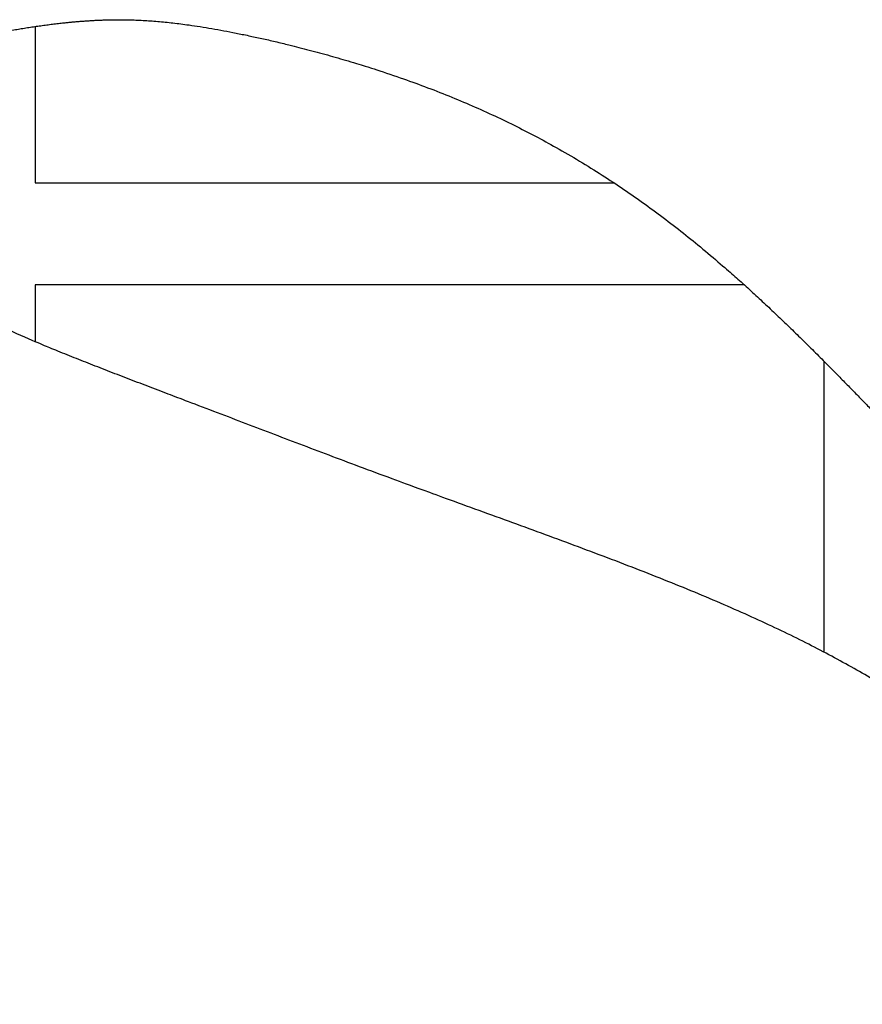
# Model space of a CAD drawing. Header units: inches. Extents: x 24 to 1128, y -58 to 748.
# Tile 192 of 256: x 185.3 to 186.94, y 394.45 to 396.37. Entities that reach past the tile are written whole.
import ezdxf

# ---------------------------------------------------------------- set-up
doc = ezdxf.new("R2010")
doc.units = ezdxf.units.IN
doc.header["$LTSCALE"] = 32
doc.header["$MEASUREMENT"] = 0
doc.layers.add('Visible (ANSI)', color=7, linetype='Continuous', lineweight=30)

msp = doc.modelspace()

# ---------------------------------------------------------------- linework, layer by layer
at = {"layer": 'Visible (ANSI)'}
for p, q in [((185.33361, 396.35611), (185.33361, 396.05146)), ((185.33361, 396.05146), (186.46087, 396.05146)), ((186.71366, 395.85334), (185.33361, 395.85334)), ((185.33361, 395.85334), (185.33361, 395.7426)), ((186.86958, 395.13774), (186.86958, 395.70382))]:
    msp.add_line(p, q, dxfattribs=at)
msp.add_open_spline([(182.34694, 391.95796), (182.67062, 391.71477), (182.93374, 391.25359), (184.23559, 390.75326), (185.09729, 390.62576), (186.10884, 390.69296), (186.78428, 391.00343), (187.53302, 391.44337), (188.00812, 392.30757), (188.10783, 392.76515), (188.14819, 393.19428), (188.07332, 393.96845), (187.55039, 394.73011), (187.09104, 395.00527), (186.77664, 395.21528), (186.04385, 395.46353), (185.71019, 395.59886), (185.2901, 395.75168), (185.15827, 395.8286), (184.9862, 395.92875), (184.95185, 396.07159), (184.97115, 396.17316), (185.03244, 396.27627), (185.20533, 396.34), (185.4458, 396.37529), (185.62543, 396.37298), (186.05482, 396.27208), (186.51641, 396.05292), (186.77822, 395.80866), (186.97945, 395.58791), (187.08802, 395.48133)], degree=4, knots=[0, 0, 0, 0, 0, 0.1079907, 0.1547212, 0.2012486, 0.2470921, 0.2940454, 0.3372682, 0.3771175, 0.415859, 0.4549111, 0.4946376, 0.5346615, 0.5743732, 0.6105211, 0.6453864, 0.6772921, 0.7036317, 0.7257064, 0.7440864, 0.761302, 0.7785384, 0.7973558, 0.818035, 0.8427922, 0.8706767, 0.8999369, 0.9306189, 1, 1, 1, 1, 1], dxfattribs=at)

doc.saveas('drawing.dxf')
